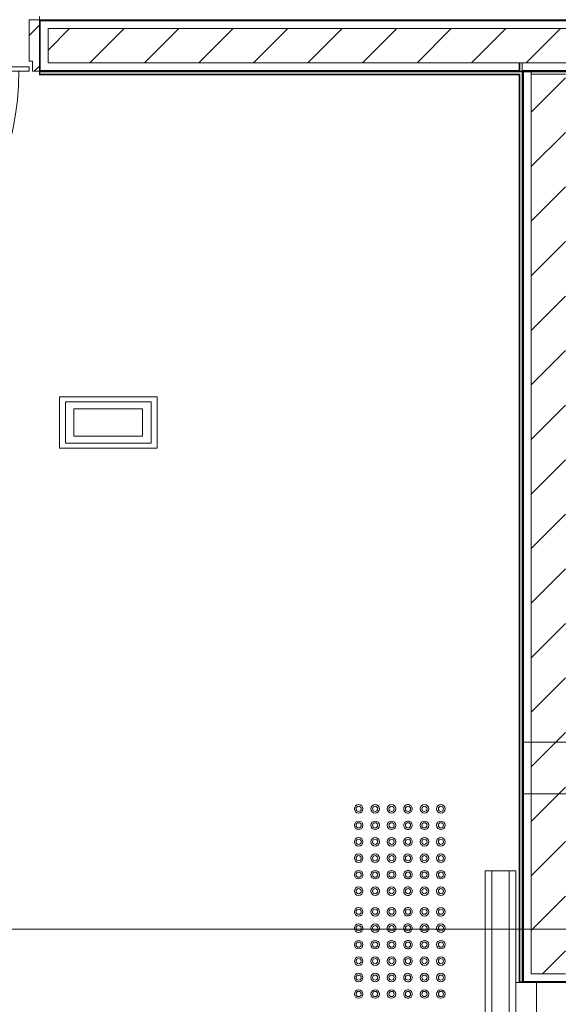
# Model space of a CAD drawing. Header units: metres. Extents: x 3 to 43.5, y -74 to -48.5.
# Tile 27 of 209: x 36.1 to 37.7, y -66.6 to -63.7. Entities that reach past the tile are written whole.
import ezdxf

# ---------------------------------------------------------------- set-up
doc = ezdxf.new("R2010")
doc.units = ezdxf.units.M
for name, color, linetype, lineweight in [('A-COLS', 7, 'Continuous', 18), ('A-DOOR', 7, 'Continuous', 18), ('A-GENM', 7, 'Continuous', 18), ('A-WALL', 7, 'Continuous', 18), ('A-WALL-PATT', 7, 'Continuous', 18), ('E-LITE-EQPM', 7, 'Continuous', 18), ('G-ANNO-SYMB', 7, 'Continuous', 9), ('Q-SPCQ', 7, 'Continuous', 18), ('S-COLS', 7, 'Continuous', 18)]:
    doc.layers.add(name, color=color, linetype=linetype, lineweight=lineweight)
pattern_1 = [(50, (21.555, -62.9), (0.546555, -0.047815), [0.05715, -0.62865]), (355, (21.555, -62.9), (-0.105728, 0.573166), [0.04572, -0.50292]), (100.451, (21.601, -62.904), (0.440828, 0.525349), [0.04857, -0.53427]), (46.184, (21.555, -62.748), (0.813237, -0.12613), [0.08573, -0.94298]), (96.636, (21.623, -62.758), (0.712212, 0.742287), [0.07286, -0.80141]), (351.184, (21.555, -62.748), (0.712217, 0.742274), [0.06858, -0.75438]), (21, (21.631, -62.786), (0.454846, -0.306795), [0.05715, -0.62865]), (326, (21.631, -62.786), (0.185405, 0.55256), [0.04572, -0.50292]), (71.451, (21.669, -62.811), (0.640251, 0.245763), [0.04857, -0.53427]), (37.5, (21.555, -62.9), (0.009261, 0.2536672), [0.02515, -0.47168, 0.02515, -0.48539, -0.50482]), (37.5, (21.555, -62.9), (0.009261, 0.2536672), [-1.007, 0.02515, -0.47968]), (7.5, (21.555, -62.9), (0.200456, 0.300546), [0.02515, -0.26594, 0.02515, -0.46025, -0.1924]), (7.5, (21.555, -62.9), (0.200456, 0.300546), [-0.77648, 0.02515, -0.16726]), (327.5, (21.385, -62.9), (0.4067682, -0.0171882), [0.02515, -0.16535, 0.02515, -0.56921, -0.78867]), (327.5, (21.385, -62.9), (0.4067682, -0.0171882), [-0.78486, 0.02515, -0.76352]), (317.5, (21.309, -62.9), (0.444383, 0.0762794), [0.02515, -0.2225, 0.02515, -0.36957, -0.56007]), (317.5, (21.309, -62.9), (0.444383, 0.0762794), [-0.64237, 0.02515, -0.53492])]
pattern_2 = [(45, (21.555, -62.9), (-0.0795495, 0.0795495), [])]
pattern_3 = [(0, (21.555, -62.9), (0.381, 0.381), [0.1905, -0.5715]), (45, (21.65, -62.9), (-1.90495, 1.90495), []), (90, (21.65, -62.995), (-0.381, 0.381), [0.1905, -0.5715])]

# ---------------------------------------------------------------- blocks, each defined once
blk = doc.blocks.new('porta de vidro sala de aula - SALAS DE AULAS E LABORATÓRIOS-7229952-1PAV - FRIGORÍFICA')
at = {"layer": 'A-DOOR', "true_color": 0xbababa}
h = blk.add_hatch(dxfattribs=at)
h.set_pattern_fill('FP_6', color=9, style=0, pattern_type=2)
h.set_pattern_definition([(45, (-14.182, 0.92145), (-0.33676, 0.33676), []), (45, (-14.063, 0.92145), (0, 0.673519), []), (45, (-14.301, 0.92145), (0, 0.673519), [])])
h.paths.add_polyline_path([(0.45, -0.075), (0.45, 0.075), (0.42, 0.075), (0.42, -0.045), (0.43, -0.045), (0.43, -0.075)])
h.paths.add_polyline_path([(-0.43, -0.075), (-0.4296, -0.045), (-0.42, -0.045), (-0.42, 0.075), (-0.45, 0.075), (-0.45, -0.075)])
at = {"layer": 'A-DOOR', "color": 253, "true_color": 0xaaaaaa}
for p, q in [((-0.42, 0.075), (-0.45, 0.075)), ((-0.42, -0.045), (-0.42, 0.075)), ((0.45, 0.075), (0.42, 0.075)), ((0.42, 0.075), (0.42, -0.045)), ((-0.43, -0.075), (-0.43, -0.045)), ((-0.43, -0.045), (-0.42, -0.045)), ((0.42, -0.045), (0.43, -0.045)), ((0.43, -0.045), (0.43, -0.075)), ((-0.45, -0.075), (-0.43, -0.075)), ((-0.43, -0.075), (-0.4, -0.075)), ((-0.43, -0.895), (-0.43, -0.075)), ((-0.4, -0.075), (-0.4, -0.895)), ((0.365, -0.0615), (0.42, -0.0615)), ((0.365, -0.075), (0.365, -0.0615)), ((0.42, -0.075), (0.365, -0.075)), ((0.42, -0.075), (0.42, -0.0615)), ((0.43, -0.075), (0.45, -0.075)), ((-0.435, -0.37), (-0.43, -0.37)), ((-0.435, -0.42), (-0.435, -0.37)), ((-0.395, -0.37), (-0.4, -0.37)), ((-0.395, -0.42), (-0.395, -0.37)), ((-0.46, -0.375), (-0.435, -0.375)), ((-0.37, -0.375), (-0.395, -0.375)), ((-0.51, -0.765), (-0.51, -0.425)), ((-0.47, -0.425), (-0.47, -0.705)), ((-0.435, -0.415), (-0.46, -0.415)), ((-0.43, -0.42), (-0.435, -0.42)), ((-0.4, -0.42), (-0.395, -0.42)), ((-0.395, -0.415), (-0.37, -0.415)), ((-0.36, -0.425), (-0.36, -0.705)), ((-0.32, -0.765), (-0.32, -0.425)), ((-0.485, -0.705), (-0.485, -0.775)), ((-0.465, -0.705), (-0.485, -0.705)), ((-0.465, -0.775), (-0.465, -0.705)), ((-0.365, -0.775), (-0.365, -0.705)), ((-0.365, -0.705), (-0.345, -0.705)), ((-0.345, -0.705), (-0.345, -0.775)), ((-0.46, -0.775), (-0.435, -0.775)), ((-0.435, -0.77), (-0.43, -0.77)), ((-0.435, -0.82), (-0.435, -0.77)), ((-0.395, -0.77), (-0.4, -0.77)), ((-0.395, -0.82), (-0.395, -0.77)), ((-0.37, -0.775), (-0.395, -0.775)), ((-0.435, -0.785), (-0.455, -0.785)), ((-0.395, -0.785), (-0.375, -0.785)), ((-0.435, -0.815), (-0.46, -0.815)), ((-0.455, -0.805), (-0.435, -0.805)), ((-0.43, -0.82), (-0.435, -0.82)), ((-0.4, -0.82), (-0.395, -0.82)), ((-0.375, -0.805), (-0.395, -0.805)), ((-0.395, -0.815), (-0.37, -0.815)), ((-0.4, -0.895), (-0.43, -0.895))]:
    blk.add_line(p, q, dxfattribs=at)
for centre, radius, start, end in [((-0.43, -0.075), 0.82, 270, 0), ((-0.46, -0.425), 0.05, 90, 180), ((-0.37, -0.425), 0.05, 0, 90), ((-0.46, -0.425), 0.01, 90, 180), ((-0.37, -0.425), 0.01, 0, 90), ((-0.46, -0.765), 0.05, 180, 270), ((-0.455, -0.775), 0.03, 180, 270), ((-0.46, -0.765), 0.01, 240, 270), ((-0.455, -0.775), 0.01, 180, 270), ((-0.375, -0.775), 0.01, 270, 0), ((-0.375, -0.775), 0.03, 270, 360), ((-0.37, -0.765), 0.05, 270, 0), ((-0.37, -0.765), 0.01, 270, 300)]:
    blk.add_arc(centre, radius, start, end, dxfattribs=at)
blk = doc.blocks.new('Porta do elevador _2_ - Porta do elevador-8642129-1PAV - FRIGORÍFICA')
at = {"layer": 'Q-SPCQ', "color": 253, "true_color": 0xaaaaaa}
for p, q in [((-0.425, -0.095), (-0.425, -0.035)), ((-0.425, -0.035), (-0.275, -0.035)), ((-0.275, -0.035), (-0.275, -0.095)), ((0.675, -0.035), (0.525, -0.035)), ((0.525, -0.035), (0.525, -0.185)), ((0.675, -0.185), (0.675, -0.035)), ((-0.275, -0.075), (0.525, -0.075)), ((-0.75, -0.185), (-0.75, -0.095)), ((-0.75, -0.095), (-0.425, -0.095)), ((-0.275, -0.095), (-0.425, -0.095)), ((-0.275, -0.095), (0.125, -0.095)), ((-0.275, -0.095), (-0.275, -0.135)), ((0.125, -0.135), (0.125, -0.095)), ((0.125, -0.095), (0.525, -0.095)), ((-0.275, -0.115), (-0.75, -0.115)), ((-0.275, -0.135), (0.125, -0.135)), ((0.125, -0.165), (-0.75, -0.165)), ((0.125, -0.145), (0.525, -0.145)), ((0.125, -0.185), (0.125, -0.145)), ((0.125, -0.185), (-0.75, -0.185)), ((0.525, -0.185), (0.125, -0.185)), ((0.525, -0.185), (0.675, -0.185))]:
    blk.add_line(p, q, dxfattribs=at)
blk = doc.blocks.new('_ARQPWR_ACS Piso tátil de alerta - 30 cm Inox-7195133-1PAV - FRIGORÍFICA')
at = {"layer": 'A-GENM', "color": 253, "true_color": 0xaaaaaa}
for centre, radius, start, end in [((-0.12, 0.12), 0.0125, 0, 180), ((-0.12, 0.12), 0.0125, 180, 360), ((-0.12, 0.12), 0.0075, 360, 180), ((-0.12, 0.12), 0.0075, 180, 360), ((-0.072, 0.12), 0.0125, 0, 180), ((-0.072, 0.12), 0.0125, 180, 360), ((-0.072, 0.12), 0.0075, 360, 180), ((-0.072, 0.12), 0.0075, 180, 360), ((-0.024, 0.12), 0.0125, 0, 180), ((-0.024, 0.12), 0.0125, 180, 360), ((-0.024, 0.12), 0.0075, 360, 180), ((-0.024, 0.12), 0.0075, 180, 360), ((0.024, 0.12), 0.0125, 45.9442, 180), ((0.024, 0.12), 0.0125, 180, 314.0558), ((0.024, 0.12), 0.0075, 360, 180), ((0.024, 0.12), 0.0075, 180, 360), ((0.024, 0.12), 0.0125, 0, 45), ((0.024, 0.12), 0.0125, 315, 360), ((0.072, 0.12), 0.0125, 0, 180), ((0.072, 0.12), 0.0125, 180, 360), ((0.072, 0.12), 0.0075, 360, 180), ((0.072, 0.12), 0.0075, 180, 360), ((0.12, 0.12), 0.0125, 0, 180), ((0.12, 0.12), 0.0125, 180, 360), ((0.12, 0.12), 0.0075, 360, 180), ((0.12, 0.12), 0.0075, 180, 360), ((-0.12, 0.072), 0.0125, 0, 180), ((-0.12, 0.072), 0.0125, 180, 360), ((-0.12, 0.072), 0.0075, 360, 180), ((-0.12, 0.072), 0.0075, 180, 360), ((-0.072, 0.072), 0.0125, 0, 180), ((-0.072, 0.072), 0.0125, 180, 360), ((-0.072, 0.072), 0.0075, 360, 180), ((-0.072, 0.072), 0.0075, 180, 360), ((-0.024, 0.072), 0.0125, 0, 180), ((-0.024, 0.072), 0.0125, 180, 360), ((-0.024, 0.072), 0.0075, 360, 180), ((-0.024, 0.072), 0.0075, 180, 360), ((0.024, 0.072), 0.0125, 45.9442, 180), ((0.024, 0.072), 0.0125, 180, 314.0558), ((0.024, 0.072), 0.0075, 360, 180), ((0.024, 0.072), 0.0075, 180, 360), ((0.024, 0.072), 0.0125, 0, 45), ((0.024, 0.072), 0.0125, 315, 360), ((0.072, 0.072), 0.0125, 0, 180), ((0.072, 0.072), 0.0125, 180, 360), ((0.072, 0.072), 0.0075, 360, 180), ((0.072, 0.072), 0.0075, 180, 360), ((0.12, 0.072), 0.0125, 0, 180), ((0.12, 0.072), 0.0125, 180, 360), ((0.12, 0.072), 0.0075, 360, 180), ((0.12, 0.072), 0.0075, 180, 360), ((-0.12, 0.024), 0.0125, 0, 180), ((-0.12, 0.024), 0.0075, 360, 180), ((-0.072, 0.024), 0.0125, 0, 180), ((-0.072, 0.024), 0.0075, 360, 180), ((-0.024, 0.024), 0.0125, 0, 180), ((-0.024, 0.024), 0.0075, 360, 180), ((0.024, 0.024), 0.0125, 45.9442, 180), ((0.024, 0.024), 0.0075, 360, 180), ((0.024, 0.024), 0.0125, 0, 45), ((0.072, 0.024), 0.0125, 0, 180), ((0.072, 0.024), 0.0075, 360, 180), ((0.12, 0.024), 0.0125, 0, 180), ((0.12, 0.024), 0.0075, 360, 180), ((-0.12, 0.024), 0.0125, 180, 360), ((-0.12, 0.024), 0.0075, 180, 360), ((-0.072, 0.024), 0.0125, 180, 360), ((-0.072, 0.024), 0.0075, 180, 360), ((-0.024, 0.024), 0.0125, 180, 360), ((-0.024, 0.024), 0.0075, 180, 360), ((0.024, 0.024), 0.0125, 180, 314.0558), ((0.024, 0.024), 0.0075, 180, 360), ((0.024, 0.024), 0.0125, 315, 360), ((0.072, 0.024), 0.0125, 180, 360), ((0.072, 0.024), 0.0075, 180, 360), ((0.12, 0.024), 0.0125, 180, 360), ((0.12, 0.024), 0.0075, 180, 360), ((-0.12, -0.024), 0.0125, 0, 180), ((-0.12, -0.024), 0.0125, 180, 360), ((-0.12, -0.024), 0.0075, 360, 180), ((-0.12, -0.024), 0.0075, 180, 360), ((-0.072, -0.024), 0.0125, 0, 180), ((-0.072, -0.024), 0.0125, 180, 360), ((-0.072, -0.024), 0.0075, 360, 180), ((-0.072, -0.024), 0.0075, 180, 360), ((-0.024, -0.024), 0.0125, 0, 180), ((-0.024, -0.024), 0.0125, 180, 360), ((-0.024, -0.024), 0.0075, 360, 180), ((-0.024, -0.024), 0.0075, 180, 360), ((0.024, -0.024), 0.0125, 45.9442, 180), ((0.024, -0.024), 0.0125, 180, 314.0558), ((0.024, -0.024), 0.0075, 360, 180), ((0.024, -0.024), 0.0075, 180, 360), ((0.024, -0.024), 0.0125, 0, 45), ((0.024, -0.024), 0.0125, 315, 360), ((0.072, -0.024), 0.0125, 0, 180), ((0.072, -0.024), 0.0125, 180, 360), ((0.072, -0.024), 0.0075, 360, 180), ((0.072, -0.024), 0.0075, 180, 360), ((0.12, -0.024), 0.0125, 0, 180), ((0.12, -0.024), 0.0125, 180, 360), ((0.12, -0.024), 0.0075, 360, 180), ((0.12, -0.024), 0.0075, 180, 360), ((-0.12, -0.072), 0.0125, 0, 180), ((-0.12, -0.072), 0.0125, 180, 360), ((-0.12, -0.072), 0.0075, 360, 180), ((-0.12, -0.072), 0.0075, 180, 360), ((-0.072, -0.072), 0.0125, 0, 180), ((-0.072, -0.072), 0.0125, 180, 360), ((-0.072, -0.072), 0.0075, 360, 180), ((-0.072, -0.072), 0.0075, 180, 360), ((-0.024, -0.072), 0.0125, 0, 180), ((-0.024, -0.072), 0.0125, 180, 360), ((-0.024, -0.072), 0.0075, 360, 180), ((-0.024, -0.072), 0.0075, 180, 360), ((0.024, -0.072), 0.0125, 45.9442, 180), ((0.024, -0.072), 0.0125, 180, 314.0558), ((0.024, -0.072), 0.0075, 360, 180), ((0.024, -0.072), 0.0075, 180, 360), ((0.024, -0.072), 0.0125, 0, 45), ((0.024, -0.072), 0.0125, 315, 360), ((0.072, -0.072), 0.0125, 0, 180), ((0.072, -0.072), 0.0125, 180, 360), ((0.072, -0.072), 0.0075, 360, 180), ((0.072, -0.072), 0.0075, 180, 360), ((0.12, -0.072), 0.0125, 0, 180), ((0.12, -0.072), 0.0125, 180, 360), ((0.12, -0.072), 0.0075, 360, 180), ((0.12, -0.072), 0.0075, 180, 360), ((-0.12, -0.12), 0.0125, 0, 180), ((-0.12, -0.12), 0.0075, 360, 180), ((-0.072, -0.12), 0.0125, 0, 180), ((-0.072, -0.12), 0.0075, 360, 180), ((-0.024, -0.12), 0.0125, 0, 180), ((-0.024, -0.12), 0.0075, 360, 180), ((0.024, -0.12), 0.0125, 45.9442, 180), ((0.024, -0.12), 0.0075, 360, 180), ((0.024, -0.12), 0.0125, 0, 45), ((0.072, -0.12), 0.0125, 0, 180), ((0.072, -0.12), 0.0075, 360, 180), ((0.12, -0.12), 0.0125, 0, 180), ((0.12, -0.12), 0.0075, 360, 180), ((-0.12, -0.12), 0.0125, 180, 360), ((-0.12, -0.12), 0.0075, 180, 360), ((-0.072, -0.12), 0.0125, 180, 360), ((-0.072, -0.12), 0.0075, 180, 360), ((-0.024, -0.12), 0.0125, 180, 360), ((-0.024, -0.12), 0.0075, 180, 360), ((0.024, -0.12), 0.0125, 180, 314.0558), ((0.024, -0.12), 0.0075, 180, 360), ((0.024, -0.12), 0.0125, 315, 360), ((0.072, -0.12), 0.0125, 180, 360), ((0.072, -0.12), 0.0075, 180, 360), ((0.12, -0.12), 0.0125, 180, 360), ((0.12, -0.12), 0.0075, 180, 360)]:
    blk.add_arc(centre, radius, start, end, dxfattribs=at)
blk = doc.blocks.new('Light_-_LED_Recessed_fixture_-_Double_19510 - Light_-_LED_Recessed_fixture_-_Double_19510-V134-1PAV - FRIGORÍFICA')
at = {"layer": 'E-LITE-EQPM', "color": 253, "true_color": 0xaaaaaa}
for p, q in [((-0.1425, 0.075), (-0.1425, -0.075)), ((0.1425, 0.075), (-0.1425, 0.075)), ((-0.1425, 0.075), (-0.1425, -0.075)), ((0.1425, 0.075), (-0.1425, 0.075)), ((0.125, 0.06), (-0.125, 0.06)), ((-0.125, 0.06), (-0.125, -0.06)), ((0.125, 0.06), (-0.125, 0.06)), ((-0.125, 0.06), (-0.125, -0.06)), ((0.125, -0.06), (0.125, 0.06)), ((0.125, -0.06), (0.125, 0.06)), ((0.1425, -0.075), (0.1425, 0.075)), ((0.1425, -0.075), (0.1425, 0.075)), ((0.1, 0.04), (-0.1, 0.04)), ((-0.1, 0.04), (-0.1, -0.04)), ((0.1, 0.04), (-0.1, 0.04)), ((-0.1, 0.04), (-0.1, -0.04)), ((0.1, -0.04), (0.1, 0.04)), ((0.1, -0.04), (0.1, 0.04)), ((-0.1, -0.04), (0.1, -0.04)), ((-0.1, -0.04), (0.1, -0.04)), ((-0.1425, -0.075), (0.1425, -0.075)), ((-0.1425, -0.075), (0.1425, -0.075)), ((-0.125, -0.06), (0.125, -0.06)), ((-0.125, -0.06), (0.125, -0.06))]:
    blk.add_line(p, q, dxfattribs=at)
blk = doc.blocks.new('4 GRE - ESCOLA DE CINEMA E AUDIOVISUAL CINE REX R07_rvt-1-1PAV - FRIGORÍFICA')
at = {"layer": 'A-WALL-PATT', "true_color": 0xeaeaea}
h = blk.add_hatch(dxfattribs=at)
h.set_pattern_fill('FP_22', color=254, style=0, pattern_type=2)
h.set_pattern_definition(pattern_3)
h.paths.add_polyline_path([(39.8685, -63.7464), (39.8685, -63.7454), (36.1888, -63.7449), (36.1888, -63.7414), (36.1873, -63.7414), (36.1873, -63.7464), (39.562, -63.7464)])
h.paths.add_polyline_path([(35.2873, -63.7464), (35.2873, -63.7414), (35.2858, -63.7414), (35.2858, -63.7449), (35.1671, -63.7449), (35.1671, -63.7464)])
at = {"layer": 'A-WALL-PATT', "true_color": 0xd4d4d4}
h = blk.add_hatch(dxfattribs=at)
h.set_pattern_fill('FP_1', color=254, style=0, pattern_type=2)
h.set_pattern_definition(pattern_1)
h.paths.add_polyline_path([(36.1898, -63.8214), (36.1898, -63.7489), (39.8685, -63.7489), (39.8685, -63.7464), (36.1873, -63.7464), (36.1873, -63.8214)])
h.paths.add_polyline_path([(35.2848, -63.8214), (35.2873, -63.8214), (35.2873, -63.7464), (35.1671, -63.7464), (35.1671, -63.7489), (35.2848, -63.7489), (35.2848, -63.8133)])
h = blk.add_hatch(dxfattribs=at)
h.set_pattern_fill('FP_2', color=254, style=0, pattern_type=2)
h.set_pattern_definition(pattern_2)
h.paths.add_polyline_path([(39.8685, -63.8714), (39.8685, -63.7714), (36.2123, -63.7714), (36.2123, -63.8714), (39.562, -63.8714)])
h.paths.add_polyline_path([(35.1441, -63.8714), (35.2623, -63.8714), (35.2623, -63.7714), (35.1421, -63.7714), (35.1421, -63.8714)])
h = blk.add_hatch(dxfattribs=at)
h.set_pattern_fill('FP_1', color=254, style=0, pattern_type=2)
h.set_pattern_definition(pattern_1)
h.paths.add_polyline_path([(39.8685, -63.8964), (39.8685, -63.8939), (38.1671, -63.8939), (38.1672, -63.8964), (39.562, -63.8964)])
h.paths.add_polyline_path([(37.2712, -63.8964), (37.5873, -63.8964), (37.5873, -63.8939), (36.1898, -63.8939), (36.1898, -63.8214), (36.1873, -63.8214), (36.1873, -63.8964), (36.944, -63.8964)])
h.paths.add_polyline_path([(37.5973, -63.8964), (38.1176, -63.8959), (38.1175, -63.8939), (37.5958, -63.8939), (37.5958, -63.8964)])
h.paths.add_polyline_path([(35.2873, -63.8964), (35.2873, -63.8214), (35.2848, -63.8214), (35.2848, -63.8939), (35.1671, -63.8939), (35.1671, -63.8964)])
at = {"layer": 'A-WALL-PATT', "true_color": 0xeaeaea}
h = blk.add_hatch(dxfattribs=at)
h.set_pattern_fill('FP_22', color=254, style=0, pattern_type=2)
h.set_pattern_definition(pattern_3)
h.paths.add_polyline_path([(37.5958, -68.1828), (37.5973, -68.1828), (37.5973, -67.653), (37.5923, -67.653), (37.5923, -67.6545), (37.5958, -67.6545), (37.5958, -67.9852)])
h.paths.add_polyline_path([(37.5973, -66.553), (37.5973, -63.8979), (37.5958, -63.8979), (37.5958, -66.5515), (37.5923, -66.5515), (37.5923, -66.553)])
at = {"layer": 'A-WALL-PATT', "true_color": 0xaaaaaa}
h = blk.add_hatch(dxfattribs=at)
h.set_pattern_fill('FP_25', color=253, style=0, pattern_type=2)
h.set_pattern_definition([(45, (21.555, -62.9), (-0.0795495, 0.0795495), []), (135, (21.555, -62.9), (-0.0795495, -0.0795495), [])])
h.paths.add_polyline_path([(39.562, -63.8979), (39.8685, -63.8979), (39.8685, -63.8964), (38.1671, -63.8964), (38.1672, -63.8979), (38.9075, -63.8979)])
h.paths.add_polyline_path([(37.5998, -63.8979), (37.7473, -63.8979), (37.7473, -63.8964), (37.5998, -63.8964)])
h.paths.add_polyline_path([(37.7621, -63.8979), (38.1175, -63.8977), (38.1175, -63.8964), (37.7488, -63.8964), (37.7488, -63.8979)])
at = {"layer": 'A-WALL-PATT', "true_color": 0xd4d4d4}
h = blk.add_hatch(dxfattribs=at)
h.set_pattern_fill('FP_2', color=254, style=0, pattern_type=2)
h.set_pattern_definition(pattern_2)
h.paths.add_polyline_path([(37.6223, -68.2178), (37.7223, -68.2178), (37.7223, -68.1928), (37.6223, -68.1928), (37.6223, -68.1953)])
h.paths.add_polyline_path([(37.6223, -68.1913), (37.7223, -68.1913), (37.7223, -67.678), (37.6223, -67.678), (37.6223, -68.1843)])
h.paths.add_polyline_path([(37.6723, -66.528), (37.7223, -66.528), (37.7223, -63.9049), (37.6223, -63.9049), (37.6223, -66.528)])
h = blk.add_hatch(dxfattribs=at)
h.set_pattern_fill('FP_1', color=254, style=0, pattern_type=2)
h.set_pattern_definition(pattern_1)
h.paths.add_polyline_path([(37.7448, -68.1928), (37.7473, -68.1928), (37.7473, -67.653), (37.6723, -67.653), (37.6723, -67.6555), (37.7448, -67.6555), (37.7448, -68.1913)])
h.paths.add_polyline_path([(37.7473, -66.553), (37.7473, -65.9931), (37.7448, -65.9931), (37.7448, -66.5505), (37.6723, -66.5505), (37.6723, -66.553)])
h.paths.add_polyline_path([(37.7448, -65.8531), (37.7473, -65.8531), (37.7473, -63.9064), (37.7448, -63.9064), (37.7448, -65.8446)])
at = {"layer": 'S-COLS', "true_color": 0xaaaaaa}
h = blk.add_hatch(dxfattribs=at)
h.set_pattern_fill('FP_1', color=253, style=0, pattern_type=2)
h.set_pattern_definition(pattern_1)
h.paths.add_polyline_path([(37.8473, -66.0031), (37.8473, -65.8531), (37.5973, -65.8531), (37.5973, -66.0031), (37.5985, -66.0031)])
at = {"layer": 'A-WALL', "color": 253, "true_color": 0xaaaaaa}
for p, q in [((36.1873, -63.7364), (36.1873, -63.7464)), ((36.1873, -63.7464), (36.1873, -63.8964)), ((39.8685, -63.7464), (36.1873, -63.7464)), ((36.1873, -63.7464), (39.8685, -63.7464)), ((36.1898, -63.7489), (36.1898, -63.8214)), ((39.8685, -63.7489), (36.1898, -63.7489)), ((36.2123, -63.7714), (36.2123, -63.8214)), ((39.8685, -63.7714), (36.2123, -63.7714)), ((36.1898, -63.8214), (36.1898, -63.8939)), ((36.2123, -63.8214), (36.2123, -63.8714)), ((36.2123, -63.8714), (37.5789, -63.8714)), ((37.5789, -63.8714), (37.5873, -63.8714)), ((37.5873, -63.8714), (37.5888, -63.8714)), ((37.5873, -63.8714), (37.5873, -63.8939)), ((37.5873, -63.8714), (37.5888, -63.8714)), ((37.5888, -63.8714), (37.5958, -63.8714)), ((37.5888, -63.8714), (37.5888, -63.8964)), ((37.5888, -63.8714), (37.5958, -63.8714)), ((37.5958, -63.8714), (39.8685, -63.8714)), ((37.5958, -63.8714), (37.5958, -63.8939)), ((36.1873, -63.8964), (37.5789, -63.8964)), ((36.1873, -63.8964), (36.1873, -63.9064)), ((37.5789, -63.8964), (36.1873, -63.8964)), ((36.1888, -63.9014), (36.1873, -63.9014)), ((36.1873, -63.9064), (37.5873, -63.9064)), ((37.5873, -63.8979), (36.1888, -63.8979)), ((36.1888, -63.8979), (36.1888, -63.9014)), ((36.1888, -63.9014), (36.1888, -63.9049)), ((36.1888, -63.9049), (37.5873, -63.9049)), ((36.1898, -63.8939), (37.5789, -63.8939)), ((37.5789, -63.8939), (37.5873, -63.8939)), ((37.5789, -63.8964), (37.5873, -63.8964)), ((37.5873, -63.8964), (37.5789, -63.8964)), ((37.5873, -63.8939), (37.5873, -63.8964)), ((37.5888, -63.8964), (37.5873, -63.8964)), ((37.5873, -63.8964), (37.5873, -63.8979)), ((37.5873, -63.8979), (37.5888, -63.8979)), ((37.5873, -63.9049), (37.5888, -63.9049)), ((37.5873, -63.9064), (37.5873, -66.553)), ((37.5958, -63.8964), (37.5888, -63.8964)), ((37.5888, -63.8979), (37.5888, -63.8964)), ((37.5888, -63.8979), (37.5958, -63.8979)), ((37.5888, -63.9049), (37.5888, -66.5515)), ((37.5958, -63.8939), (39.8685, -63.8939)), ((37.5958, -63.8939), (37.5958, -63.8964)), ((37.5973, -63.8964), (37.5958, -63.8964)), ((37.5958, -63.8964), (37.5958, -63.8979)), ((37.5973, -63.8964), (37.5958, -63.8964)), ((37.5958, -66.5515), (37.5958, -63.8979)), ((37.5958, -63.8979), (37.5973, -63.8979)), ((37.5973, -63.8964), (39.8685, -63.8964)), ((37.5973, -63.8964), (37.5973, -63.9064)), ((37.5998, -63.8964), (37.5973, -63.8964)), ((37.5973, -63.8964), (37.5973, -63.9064)), ((37.5973, -63.8979), (37.5973, -63.8964)), ((37.5973, -63.9064), (37.5973, -66.553)), ((37.5973, -66.553), (37.5973, -63.9064)), ((37.6223, -63.8964), (37.5998, -63.8964)), ((37.6223, -63.8964), (37.5998, -63.8964)), ((37.5998, -63.8979), (37.5998, -63.8964)), ((37.5998, -63.8979), (37.6223, -63.8979)), ((37.5998, -63.9064), (37.5998, -63.8979)), ((37.5998, -63.9064), (37.5998, -66.5505)), ((37.7473, -63.8964), (37.6223, -63.8964)), ((37.6223, -63.8979), (37.6223, -63.8964)), ((37.7473, -63.8979), (37.6223, -63.8979)), ((37.6223, -63.9049), (37.6223, -63.8979)), ((37.6223, -63.9049), (37.7223, -63.9049)), ((37.6223, -63.9049), (37.7223, -63.9049)), ((37.6223, -63.9064), (37.6223, -63.9049)), ((37.6223, -63.9064), (37.6223, -66.528)), ((37.5888, -66.5515), (37.5923, -66.5515)), ((37.5923, -66.5515), (37.5958, -66.5515)), ((37.5923, -66.553), (37.5923, -66.5515)), ((37.5998, -66.5505), (37.6723, -66.5505)), ((37.6223, -66.528), (37.6723, -66.528)), ((37.6373, -66.553), (37.7473, -66.553)), ((37.6723, -66.528), (37.7223, -66.528)), ((37.6723, -66.5505), (37.7448, -66.5505))]:
    blk.add_line(p, q, dxfattribs=at)
at = {"layer": 'S-COLS', "color": 253, "true_color": 0xaaaaaa}
for p, q in [((37.8473, -65.8531), (37.5973, -65.8531)), ((37.5973, -65.8531), (37.5973, -66.0031)), ((37.5973, -66.0031), (37.8473, -66.0031))]:
    blk.add_line(p, q, dxfattribs=at)
at = {"layer": 'A-DOOR', "color": 253, "lineweight": 18, "true_color": 0xaaaaaa}
blk.add_blockref('porta de vidro sala de aula - SALAS DE AULAS E LABORATÓRIOS-7229952-1PAV - FRIGORÍFICA', (35.7373, -63.8214), dxfattribs=at)
at = {"layer": 'A-GENM', "color": 253, "lineweight": 18, "true_color": 0xaaaaaa}
for p in [(37.2386, -66.1671), (37.2386, -66.4671)]:
    blk.add_blockref('_ARQPWR_ACS Piso tátil de alerta - 30 cm Inox-7195133-1PAV - FRIGORÍFICA', p, dxfattribs=at)
at = {"layer": 'E-LITE-EQPM', "color": 253, "lineweight": 18, "true_color": 0xaaaaaa}
blk.add_blockref('Light_-_LED_Recessed_fixture_-_Double_19510 - Light_-_LED_Recessed_fixture_-_Double_19510-V134-1PAV - FRIGORÍFICA', (36.3881, -64.9204), dxfattribs=at)
at = {"layer": 'Q-SPCQ', "color": 253, "lineweight": 18, "true_color": 0xaaaaaa, "rotation": 269.9999999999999}
blk.add_blockref('Porta do elevador _2_ - Porta do elevador-8642129-1PAV - FRIGORÍFICA', (37.6723, -66.978), dxfattribs=at)
blk = doc.blocks.new('Family - P38-299416-1PAV - FRIGORÍFICA')
at = {"layer": 'S-COLS', "color": 253, "true_color": 0xaaaaaa}
for p, q in [((0.125, 0.075), (-0.125, 0.075)), ((-0.125, 0.075), (-0.125, -0.075)), ((0.125, -0.075), (0.125, 0.075)), ((-0.125, -0.075), (0.125, -0.075))]:
    blk.add_line(p, q, dxfattribs=at)
blk = doc.blocks.new('Family - P38-301556-1PAV - FRIGORÍFICA')
at = {"layer": 'S-COLS', "color": 253, "true_color": 0xaaaaaa}
for p, q in [((0.125, 0.075), (-0.125, 0.075)), ((-0.125, 0.075), (-0.125, -0.075)), ((0.125, -0.075), (0.125, 0.075)), ((-0.125, -0.075), (0.125, -0.075))]:
    blk.add_line(p, q, dxfattribs=at)
blk = doc.blocks.new('ESTRUTURAL CINE REX _011_IFC-1-1PAV - FRIGORÍFICA')
at = {"layer": 'A-COLS', "color": 253, "lineweight": 18, "true_color": 0xaaaaaa}
blk.add_blockref('Family - P38-301556-1PAV - FRIGORÍFICA', (37.7236, -65.9281), dxfattribs=at)
at = {"layer": 'S-COLS', "color": 253, "lineweight": 18, "true_color": 0xaaaaaa}
blk.add_blockref('Family - P38-299416-1PAV - FRIGORÍFICA', (37.7236, -65.9281), dxfattribs=at)

msp = doc.modelspace()

# ---------------------------------------------------------------- linework, layer by layer
at = {"layer": 'G-ANNO-SYMB'}
msp.add_line((4.1178, -66.3976), (40.6306, -66.3976), dxfattribs=at)

# ---------------------------------------------------------------- block references
at = {"lineweight": 5}
for name in ['4 GRE - ESCOLA DE CINEMA E AUDIOVISUAL CINE REX R07_rvt-1-1PAV - FRIGORÍFICA', 'ESTRUTURAL CINE REX _011_IFC-1-1PAV - FRIGORÍFICA']:
    msp.add_blockref(name, (0, 0), dxfattribs=at)

doc.saveas('drawing.dxf')
